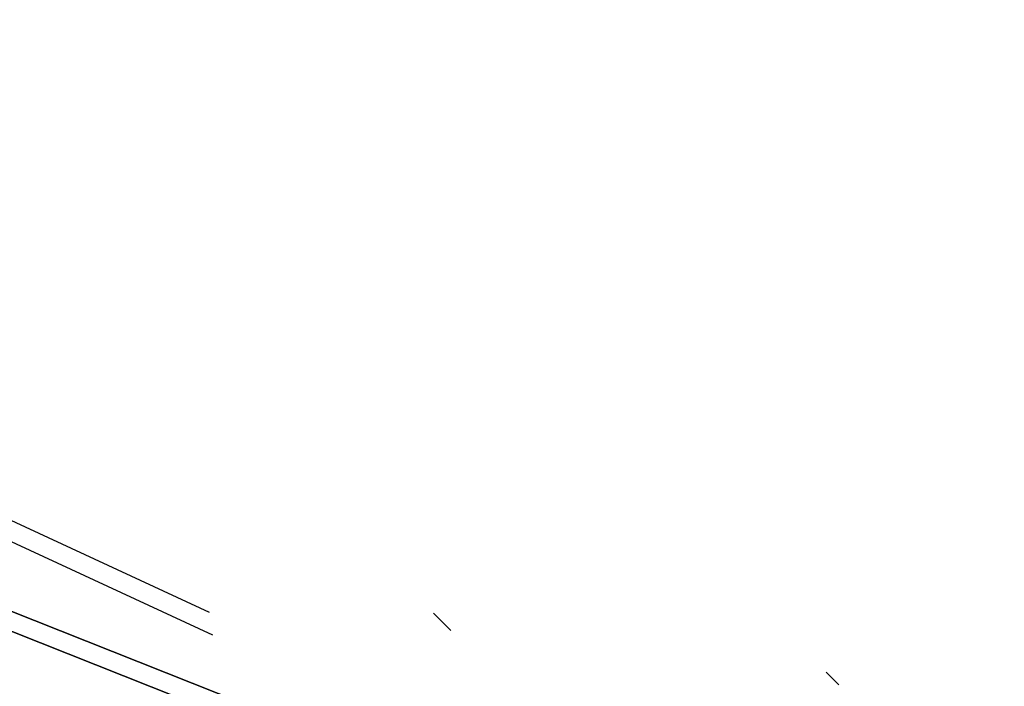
# Model space of a CAD drawing. Header units: millimetres. Extents: x -1030 to 192, y -442 to 180.
# Tile 142 of 256: x -941 to -866, y 118 to 169. Entities that reach past the tile are written whole.
import ezdxf

# ---------------------------------------------------------------- set-up
doc = ezdxf.new("R2010")
doc.units = ezdxf.units.MM
doc.header["$MEASUREMENT"] = 0
doc.layers.add('OVIDIO 120x60x72h', color=7, linetype='Continuous')

msp = doc.modelspace()

# ---------------------------------------------------------------- linework, layer by layer
at = {"layer": 'OVIDIO 120x60x72h', "extrusion": (0, 1, 0)}
for points in [[(1003.790552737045, 755.5378085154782), (419.1110923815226, 755.5378085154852)], [(419.1110923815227, 753.2894482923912), (1003.411021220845, 753.2894482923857)], [(1003.411021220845, 753.2894482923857), (419.1110923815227, 753.2894482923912)], [(1003.791935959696, 755.1931791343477), (419.1110923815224, 755.1931791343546)], [(1003.790552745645, 757.0783026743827), (419.1110923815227, 757.0783026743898)], [(419.1110923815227, 755.5783024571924), (1003.790552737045, 755.5783021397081)], [(419.1110923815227, 757.0783026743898), (1003.790552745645, 757.0783026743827)], [(1003.790552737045, 755.5783021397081), (419.1110923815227, 755.5783024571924)], [(419.1110923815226, 733.8748584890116), (931.1352023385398, 733.8748584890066)], [(419.1110923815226, 735.2164992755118), (931.1352023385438, 735.2164992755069)]]:
    msp.add_lwpolyline(points, dxfattribs=at)
at = {"layer": 'OVIDIO 120x60x72h', "extrusion": (0.2028516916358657, -0.1089792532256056, 0.973126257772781)}
for points in [[(-327.0832566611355, 1110.899762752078), (-327.0832566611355, 950.2439183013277)], [(-327.0832566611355, 950.2439183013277), (-327.0832566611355, 1110.899762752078)]]:
    msp.add_lwpolyline(points, dxfattribs=at)
at = {"layer": 'OVIDIO 120x60x72h', "extrusion": (0.2028516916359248, -0.1089792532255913, 0.9731262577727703)}
msp.add_lwpolyline([(-327.3787266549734, 1110.89976275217), (-327.3787266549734, 950.2439183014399)], dxfattribs=at)
at = {"layer": 'OVIDIO 120x60x72h', "extrusion": (0.2028516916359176, -0.1089792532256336, 0.9731262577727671)}
for points in [[(-327.6741966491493, 950.2439183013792), (-327.6741966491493, 1110.899762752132)], [(-327.6741966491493, 1110.899762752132), (-327.6741966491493, 950.2439183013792)]]:
    msp.add_lwpolyline(points, dxfattribs=at)
at = {"layer": 'OVIDIO 120x60x72h', "extrusion": (7.538766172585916e-07, 0.9999999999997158, 0)}
for points in [[(1003.411147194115, 754.6310890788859), (419.1112183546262, 754.6319700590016)], [(419.1112183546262, 754.6319700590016), (1003.411147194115, 754.6310890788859)]]:
    msp.add_lwpolyline(points, dxfattribs=at)
at = {"layer": 'OVIDIO 120x60x72h', "extrusion": (0.2357022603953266, -0.2357022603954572, 0.9428090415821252)}
msp.add_lwpolyline([(-599.2252273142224, 1033.555163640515), (-599.2252273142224, 924.4773601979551)], dxfattribs=at)
at = {"layer": 'OVIDIO 120x60x72h', "extrusion": (0.2357022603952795, -0.2357022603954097, 0.942809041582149)}
msp.add_lwpolyline([(-600.173910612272, 924.4773601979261), (-600.173910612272, 1033.555163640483)], dxfattribs=at)
at = {"layer": 'OVIDIO 120x60x72h', "extrusion": (0.2357022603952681, -0.235702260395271, 0.9428090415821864)}
msp.add_lwpolyline([(-603.0199605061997, 924.4773601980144), (-603.0199605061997, 1033.55516364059)], dxfattribs=at)
at = {"layer": 'OVIDIO 120x60x72h', "extrusion": (0.2357022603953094, -0.2357022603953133, 0.9428090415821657)}
msp.add_lwpolyline([(-602.0712772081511, 1033.555163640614), (-602.0712772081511, 924.4773601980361)], dxfattribs=at)
at = {"layer": 'OVIDIO 120x60x72h', "extrusion": (0.2028662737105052, -0.1089886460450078, 0.9731221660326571)}
for points in [[(-328.0887846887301, 1094.28766751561), (-328.0887846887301, 1036.906541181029)], [(-328.0887846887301, 1036.906541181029), (-328.0887846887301, 1094.28766751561)]]:
    msp.add_lwpolyline(points, dxfattribs=at)
at = {"layer": 'OVIDIO 120x60x72h', "extrusion": (0.2028662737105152, -0.1089886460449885, 0.9731221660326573)}
msp.add_lwpolyline([(-328.8017310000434, 1036.906541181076), (-328.8017310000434, 1094.287667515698)], dxfattribs=at)
at = {"layer": 'OVIDIO 120x60x72h', "extrusion": (0.2028668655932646, -0.1089890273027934, 0.9731219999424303)}
for points in [[(-329.514893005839, 1094.287959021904), (-329.514893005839, 1036.906832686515)], [(-329.514893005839, 1036.906832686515), (-329.514893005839, 1094.287959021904)]]:
    msp.add_lwpolyline(points, dxfattribs=at)
at = {"layer": 'OVIDIO 120x60x72h', "extrusion": (0.2357022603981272, -0.235702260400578, 0.942809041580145)}
msp.add_lwpolyline([(-581.4171557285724, 999.7376050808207), (-581.4171557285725, 894.3296186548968)], dxfattribs=at)
at = {"layer": 'OVIDIO 120x60x72h', "extrusion": (0.2357022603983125, -0.2357022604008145, 0.9428090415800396)}
msp.add_lwpolyline([(-576.6314473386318, 991.5086551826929), (-576.6314473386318, 886.9682934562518)], dxfattribs=at)
at = {"layer": 'OVIDIO 120x60x72h', "extrusion": (0.2653523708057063, 0.881274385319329, -0.3910800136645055)}
msp.add_lwpolyline([(935.8031041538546, 596.6894828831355), (893.9353886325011, 542.3102519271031)], dxfattribs=at)
at = {"layer": 'OVIDIO 120x60x72h', "extrusion": (0.04629577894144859, -0.02146384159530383, 0.9986971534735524)}
msp.add_lwpolyline([(-278.0874157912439, 893.8578458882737), (-278.0874157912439, 994.3690642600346)], dxfattribs=at)
at = {"layer": 'OVIDIO 120x60x72h', "extrusion": (0.04629577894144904, -0.02146384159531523, 0.9986971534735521)}
msp.add_lwpolyline([(-279.5736048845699, 892.8896138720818), (-279.5736048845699, 994.1940582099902)], dxfattribs=at)
at = {"layer": 'OVIDIO 120x60x72h', "extrusion": (0.8812743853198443, 0.2653523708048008, 0.3910800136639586)}
msp.add_lwpolyline([(367.1877539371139, 925.8095445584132), (409.0554565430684, 980.1887587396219)], dxfattribs=at)
at = {"layer": 'OVIDIO 120x60x72h', "extrusion": (-0.05815167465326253, 0.9868237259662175, -0.1509878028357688)}
for points in [[(930.9817860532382, 756.2980265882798), (928.8763665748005, 761.6926093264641)], [(928.8763665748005, 761.6926093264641), (930.9817860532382, 756.2980265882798)]]:
    msp.add_lwpolyline(points, dxfattribs=at)
at = {"layer": 'OVIDIO 120x60x72h', "extrusion": (0.1226098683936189, 0.276088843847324, 0.9532794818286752)}
msp.add_lwpolyline([(911.8815978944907, 472.1123075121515), (911.8815978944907, 470.6123075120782)], dxfattribs=at)
at = {"layer": 'OVIDIO 120x60x72h', "extrusion": (0.2028662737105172, -0.1089886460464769, 0.9731221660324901)}
msp.add_lwpolyline([(-326.2913744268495, 1036.805476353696), (-326.2913744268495, 1027.235476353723)], dxfattribs=at)
at = {"layer": 'OVIDIO 120x60x72h', "extrusion": (0.1226098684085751, 0.2760888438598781, 0.9532794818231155)}
for points in [[(913.3783946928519, 470.6123075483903), (913.3783946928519, 472.1123075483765)], [(913.3783946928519, 472.1123075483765), (913.3783946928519, 470.6123075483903)]]:
    msp.add_lwpolyline(points, dxfattribs=at)
at = {"layer": 'OVIDIO 120x60x72h', "extrusion": (-0.05815167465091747, 0.986823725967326, -0.1509878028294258)}
msp.add_lwpolyline([(929.2044846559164, 761.8206685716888), (931.3099041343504, 756.4260858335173)], dxfattribs=at)
at = {"layer": 'OVIDIO 120x60x72h', "extrusion": (0.1226098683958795, 0.2760888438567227, 0.9532794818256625)}
msp.add_lwpolyline([(912.629996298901, 472.1123075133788), (912.629996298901, 470.6123075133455)], dxfattribs=at)
at = {"layer": 'OVIDIO 120x60x72h', "extrusion": (-0.05815167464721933, 0.9868237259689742, -0.150987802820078)}
for points in [[(931.6380222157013, 756.5541450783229), (929.5326027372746, 761.9487278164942)], [(929.5326027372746, 761.9487278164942), (931.6380222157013, 756.5541450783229)]]:
    msp.add_lwpolyline(points, dxfattribs=at)
at = {"layer": 'OVIDIO 120x60x72h', "extrusion": (0.2028662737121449, -0.1089886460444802, 0.9731221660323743)}
msp.add_lwpolyline([(-327.7172670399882, 1027.235476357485), (-327.7172670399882, 1036.805476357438)], dxfattribs=at)
at = {"layer": 'OVIDIO 120x60x72h', "extrusion": (-0.1148807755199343, 0.04567751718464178, 0.992328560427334)}
msp.add_lwpolyline([(235.0197470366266, -744.3507772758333), (235.0197470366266, -853.2655456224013)], dxfattribs=at)
at = {"layer": 'OVIDIO 120x60x72h', "extrusion": (0.9852089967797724, -0.04417230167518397, -0.1655658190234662)}
msp.add_lwpolyline([(80.19458958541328, 540.8868102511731), (89.39102730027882, 574.8468863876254)], dxfattribs=at)
at = {"layer": 'OVIDIO 120x60x72h', "extrusion": (-0.1148807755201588, 0.04567751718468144, 0.9923285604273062)}
msp.add_lwpolyline([(235.7071726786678, -744.3497566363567), (235.7071726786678, -853.265545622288)], dxfattribs=at)
at = {"layer": 'OVIDIO 120x60x72h', "extrusion": (1, 0, 0)}
msp.add_lwpolyline([(130.1064490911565, 736.1338016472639), (130.7772694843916, 734.7921608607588)], dxfattribs=at)
at = {"layer": 'OVIDIO 120x60x72h', "extrusion": (0.9852089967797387, -0.04417230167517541, -0.1655658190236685)}
msp.add_lwpolyline([(78.86306345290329, 541.2473877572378), (88.05950203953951, 575.2074671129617)], dxfattribs=at)
at = {"layer": 'OVIDIO 120x60x72h', "extrusion": (-0.1148807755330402, 0.04567751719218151, 0.9923285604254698)}
for points in [[(236.8512360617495, -743.6970412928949), (236.8512360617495, -850.5528940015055)], [(236.8512360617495, -850.5528940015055), (236.8512360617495, -743.6970412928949)]]:
    msp.add_lwpolyline(points, dxfattribs=at)
at = {"layer": 'OVIDIO 120x60x72h', "extrusion": (-0.05870066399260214, 0.9840532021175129, -0.1679092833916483)}
for points in [[(920.8132253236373, 759.9776702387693), (922.7518084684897, 754.5209120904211)], [(922.7518084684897, 754.5209120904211), (920.8132253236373, 759.9776702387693)]]:
    msp.add_lwpolyline(points, dxfattribs=at)
at = {"layer": 'OVIDIO 120x60x72h', "extrusion": (0.1226098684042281, 0.2760888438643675, 0.9532794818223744)}
msp.add_lwpolyline([(902.5950432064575, 470.612307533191), (902.5950432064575, 472.1123075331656)], dxfattribs=at)
at = {"layer": 'OVIDIO 120x60x72h', "extrusion": (-0.1148807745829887, 0.04567751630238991, 0.9923285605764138)}
for points in [[(237.3078705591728, -850.5528959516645), (237.3078705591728, -743.6970431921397)], [(237.3078705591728, -743.6970431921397), (237.3078705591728, -850.5528959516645)]]:
    msp.add_lwpolyline(points, dxfattribs=at)
at = {"layer": 'OVIDIO 120x60x72h', "extrusion": (0.1226098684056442, 0.2760888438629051, 0.9532794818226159)}
for points in [[(903.8956970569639, 470.6123075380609), (903.8956970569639, 472.1123075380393)], [(903.8956970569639, 472.1123075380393), (903.8956970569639, 470.6123075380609)]]:
    msp.add_lwpolyline(points, dxfattribs=at)
at = {"layer": 'OVIDIO 120x60x72h', "extrusion": (-0.0587006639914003, 0.9840532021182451, -0.1679092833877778)}
msp.add_lwpolyline([(923.0803846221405, 754.637642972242), (921.1418014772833, 760.0944011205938)], dxfattribs=at)
at = {"layer": 'OVIDIO 120x60x72h', "extrusion": (0.2028662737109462, -0.1089886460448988, 0.9731221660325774)}
for points in [[(-328.0887846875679, 1027.134411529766), (-328.0887846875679, 969.753285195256)], [(-328.0887846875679, 969.753285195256), (-328.0887846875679, 1027.134411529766)]]:
    msp.add_lwpolyline(points, dxfattribs=at)
at = {"layer": 'OVIDIO 120x60x72h', "extrusion": (0.1226098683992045, 0.2760888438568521, 0.9532794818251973)}
msp.add_lwpolyline([(903.2453701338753, 472.112307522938), (903.2453701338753, 470.6123075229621)], dxfattribs=at)
at = {"layer": 'OVIDIO 120x60x72h', "extrusion": (-0.05870066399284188, 0.9840532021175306, -0.1679092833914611)}
for points in [[(921.4703776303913, 760.2111320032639), (923.4089607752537, 754.7543738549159)], [(923.4089607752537, 754.7543738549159), (921.4703776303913, 760.2111320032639)]]:
    msp.add_lwpolyline(points, dxfattribs=at)
at = {"layer": 'OVIDIO 120x60x72h', "extrusion": (0.2028662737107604, -0.1089886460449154, 0.9731221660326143)}
msp.add_lwpolyline([(-328.8017309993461, 969.7532851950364), (-328.8017309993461, 1027.13441152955)], dxfattribs=at)
at = {"layer": 'OVIDIO 120x60x72h', "extrusion": (0.2028662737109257, -0.108988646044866, 0.9731221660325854)}
for points in [[(-329.5146773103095, 1027.134411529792), (-329.5146773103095, 969.7532851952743)], [(-329.5146773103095, 969.7532851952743), (-329.5146773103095, 1027.134411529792)]]:
    msp.add_lwpolyline(points, dxfattribs=at)
at = {"layer": 'OVIDIO 120x60x72h'}
for points in [[(-908.2890135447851, 121.7943797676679), (-909.6150906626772, 123.1204568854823)], [(-879.3937466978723, 118.5864571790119), (-878.4320419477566, 117.6247524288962)]]:
    msp.add_lwpolyline(points, dxfattribs=at)
for points in [[(-867.3946502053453, 93.56296004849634, 716.7531144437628), (-966.7406252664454, 133.0637160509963, 703.4336962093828), (-967.4322096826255, 133.3386955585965, 703.3409747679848)], [(-967.4322096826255, 133.3386955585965, 703.3409747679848), (-966.7406252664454, 133.0637160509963, 703.4336962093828), (-867.3946502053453, 93.56296004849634, 716.7531144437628)], [(-968.0125742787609, 132.0318497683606, 703.794109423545), (-967.3209898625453, 131.7568702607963, 703.8868308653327), (-867.9750148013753, 92.25611425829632, 717.2062490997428)], [(-867.9750148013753, 92.25611425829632, 717.2062490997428), (-967.3209898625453, 131.7568702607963, 703.8868308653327), (-968.0125742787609, 132.0318497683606, 703.794109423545)]]:
    msp.add_polyline3d(points, dxfattribs=at)

doc.saveas('drawing.dxf')
